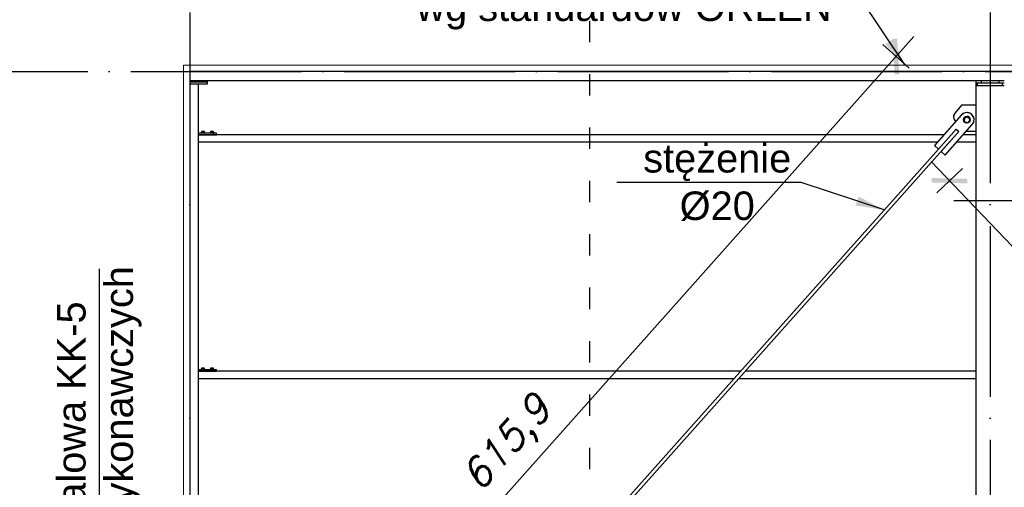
# Model space of a CAD drawing. Header units: millimetres. Extents: x 1814 to 94182, y 11562 to 49454.
# Tile 51 of 143: x 13811 to 14364, y 18564 to 18827. Entities that reach past the tile are written whole.
import ezdxf

# ---------------------------------------------------------------- set-up
doc = ezdxf.new("R2010")
doc.units = ezdxf.units.MM
doc.linetypes.add('ACAD_ISO03W100', pattern=[30, 12, -18])
doc.linetypes.add('ACAD_ISO04W100', pattern=[30, 24, -3, 0, -3])
for name, color, linetype in [('AS_Belki', 145, 'Continuous'), ('AS_Blachy', 30, 'Continuous'), ('AS_Sruby', 9, 'Continuous'), ('odnośnik', 140, 'Continuous'), ('opis', 50, 'Continuous'), ('osie', 40, 'ACAD_ISO04W100')]:
    doc.layers.add(name, color=color, linetype=linetype)
doc.layers.add('profil zimnogięty', color=60, linetype='Continuous', lineweight=15)
doc.layers.add('wymiar', color=135, linetype='Continuous', lineweight=9)
doc.styles.add('Opisowy', font='arial.ttf')
doc.styles.get("Standard").update_dxf_attribs({"font": 'arial.ttf'})
doc.styles.add('WYMIARY', font='simplex.shx', dxfattribs={"oblique": 15})
doc.dimstyles.new('1-100', dxfattribs={"dimscale": 100, "dimtxt": 0.16, "dimasz": 0.2, "dimexe": 0.1, "dimexo": 0.1, "dimgap": 0.075, "dimtad": 1, "dimrnd": 0.01, "dimzin": 9, "dimtxsty": 'WYMIARY', "dimblk": 'ARCHTICK', "dimcen": 0.2, "dimdle": 0.15, "dimadec": 1, "dimazin": 1, "dimtfac": 1, "dimtix": 1, "dimtmove": 2, "dimatfit": 3, "dimldrblk": 'ARCHTICK', "dimfxl": 0, "dimarcsym": 0})
doc.dimstyles.new('skala 1-100', dxfattribs={"dimtxt": 16, "dimasz": 1, "dimexe": 1.25, "dimexo": 0.625, "dimgap": 5, "dimtad": 1, "dimdec": 1, "dimrnd": 0.1, "dimdsep": 46, "dimtxsty": 'Standard', "dimblk": 'strzałka', "dimcen": -5, "dimse1": 1, "dimse2": 1, "dimazin": 0, "dimtfac": 1, "dimtdec": 1, "dimtix": 1, "dimtmove": 1, "dimatfit": 3, "dimfxl": 0, "dimtolj": 1, "dimarcsym": 0})

# ---------------------------------------------------------------- blocks, each defined once
blk = doc.blocks.new('strzałka')
for p, q in [((0, 9), (0, -9)), ((-9, 0), (9, 0))]:
    blk.add_line(p, q)
at = {"const_width": 1}
blk.add_lwpolyline([(-4.243, -4.243), (4.243, 4.243)], dxfattribs=at)
blk = doc.blocks.new('_ARCHTICK')
at = {"color": 0, "linetype": 'ByBlock', "lineweight": -2}
blk.add_solid([(0.398, 0.309), (0.309, 0.398), (-0.309, -0.398), (-0.398, -0.309)], dxfattribs=at)
blk = doc.blocks.new('*D1913')
at = {"layer": 'Defpoints', "color": 0}
for p in [(13906.29, 19051.62), (13902.79, 18801.62), (13906.29, 18801.62)]:
    blk.add_point(p, dxfattribs=at)
at = {"layer": 'wymiar', "color": 0, "lineweight": -2}
for p, q in [((13902.79, 19041.62), (13902.79, 19061.62)), ((13906.29, 19041.62), (13906.29, 19061.62)), ((13902.79, 19051.62), (13882.79, 19051.62)), ((13902.79, 19051.62), (13906.29, 19051.62)), ((13906.29, 19051.62), (13926.29, 19051.62))]:
    blk.add_line(p, q, dxfattribs=at)
at = {"layer": 'wymiar', "color": 0, "lineweight": -2, "xscale": 20, "yscale": 20, "zscale": 20}
blk.add_blockref('_ARCHTICK', (13902.79, 19051.62), dxfattribs=at)
at = {"layer": 'wymiar', "color": 0, "lineweight": -2, "xscale": 20, "yscale": 20, "zscale": 20, "rotation": 180}
blk.add_blockref('_ARCHTICK', (13906.29, 19051.62), dxfattribs=at)
at = {"layer": 'wymiar', "color": 0, "insert": (13904.54, 19068.65), "char_height": 16, "attachment_point": 5, "style": 'WYMIARY'}
blk.add_mtext('3,5', dxfattribs=at)
blk = doc.blocks.new('*D1914')
at = {"layer": 'Defpoints', "color": 0}
for p in [(14356.29, 19051.62), (13906.29, 18801.62), (14356.29, 18801.62)]:
    blk.add_point(p, dxfattribs=at)
at = {"layer": 'wymiar', "color": 0, "lineweight": -2}
for p, q in [((13906.29, 19041.62), (13906.29, 19061.62)), ((14356.29, 19041.62), (14356.29, 19061.62)), ((13891.29, 19051.62), (14371.29, 19051.62))]:
    blk.add_line(p, q, dxfattribs=at)
at = {"layer": 'wymiar', "color": 0, "lineweight": -2, "xscale": 20, "yscale": 20, "zscale": 20, "rotation": 180}
blk.add_blockref('_ARCHTICK', (13906.29, 19051.62), dxfattribs=at)
at = {"layer": 'wymiar', "color": 0, "lineweight": -2, "xscale": 20, "yscale": 20, "zscale": 20}
blk.add_blockref('_ARCHTICK', (14356.29, 19051.62), dxfattribs=at)
at = {"layer": 'wymiar', "color": 0, "insert": (14131.29, 19067.12), "char_height": 16, "attachment_point": 5, "style": 'WYMIARY'}
blk.add_mtext('450', dxfattribs=at)
blk = doc.blocks.new('*D1915')
at = {"layer": 'Defpoints', "color": 0}
for p in [(14666.29, 19051.62), (14356.29, 18801.62), (14666.29, 18801.62)]:
    blk.add_point(p, dxfattribs=at)
at = {"layer": 'wymiar', "color": 0, "lineweight": -2}
for p, q in [((14356.29, 19041.62), (14356.29, 19061.62)), ((14666.29, 19041.62), (14666.29, 19061.62)), ((14341.29, 19051.62), (14681.29, 19051.62))]:
    blk.add_line(p, q, dxfattribs=at)
at = {"layer": 'wymiar', "color": 0, "lineweight": -2, "xscale": 20, "yscale": 20, "zscale": 20, "rotation": 180}
blk.add_blockref('_ARCHTICK', (14356.29, 19051.62), dxfattribs=at)
at = {"layer": 'wymiar', "color": 0, "lineweight": -2, "xscale": 20, "yscale": 20, "zscale": 20}
blk.add_blockref('_ARCHTICK', (14666.29, 19051.62), dxfattribs=at)
at = {"layer": 'wymiar', "color": 0, "insert": (14511.29, 19067.12), "char_height": 16, "attachment_point": 5, "style": 'WYMIARY'}
blk.add_mtext('310', dxfattribs=at)
blk = doc.blocks.new('*D1933')
at = {"layer": 'Defpoints', "color": 0}
for p in [(13652.79, 18798.12), (13902.79, 18798.12), (13902.79, 18298.12)]:
    blk.add_point(p, dxfattribs=at)
at = {"layer": 'wymiar', "color": 0, "lineweight": -2}
for p, q in [((13652.79, 18283.12), (13652.79, 18813.12)), ((13662.79, 18798.12), (13642.79, 18798.12)), ((13662.79, 18298.12), (13642.79, 18298.12))]:
    blk.add_line(p, q, dxfattribs=at)
at = {"layer": 'wymiar', "color": 0, "lineweight": -2, "xscale": 20, "yscale": 20, "zscale": 20}
for p, rotation in [((13652.79, 18798.12), 90), ((13652.79, 18298.12), 270)]:
    blk.add_blockref('_ARCHTICK', p, dxfattribs=dict(at, rotation=rotation))
at = {"layer": 'wymiar', "color": 0, "insert": (13637.29, 18548.12), "char_height": 16, "attachment_point": 5, "rotation": 90, "style": 'WYMIARY'}
blk.add_mtext('500', dxfattribs=at)
blk = doc.blocks.new('*D1934')
at = {"layer": 'Defpoints', "color": 0}
for p in [(13652.79, 18801.62), (13902.79, 18801.62), (13902.79, 18798.12)]:
    blk.add_point(p, dxfattribs=at)
at = {"layer": 'wymiar', "color": 0, "lineweight": -2}
for p, q in [((13652.79, 18801.62), (13652.79, 18821.62)), ((13662.79, 18801.62), (13642.79, 18801.62)), ((13652.79, 18798.12), (13652.79, 18801.62)), ((13662.79, 18798.12), (13642.79, 18798.12)), ((13652.79, 18798.12), (13652.79, 18778.12))]:
    blk.add_line(p, q, dxfattribs=at)
at = {"layer": 'wymiar', "color": 0, "lineweight": -2, "xscale": 20, "yscale": 20, "zscale": 20}
for p, rotation in [((13652.79, 18801.62), 270), ((13652.79, 18798.12), 90)]:
    blk.add_blockref('_ARCHTICK', p, dxfattribs=dict(at, rotation=rotation))
at = {"layer": 'wymiar', "color": 0, "insert": (13635.76, 18799.87), "char_height": 16, "attachment_point": 5, "rotation": 90, "style": 'WYMIARY'}
blk.add_mtext('3,5', dxfattribs=at)
blk = doc.blocks.new('*D1935')
at = {"layer": 'Defpoints', "color": 0}
for p in [(13902.79, 18801.62), (13617.79, 18793.12), (13916.29, 18793.12)]:
    blk.add_point(p, dxfattribs=at)
at = {"layer": 'wymiar', "color": 0, "lineweight": -2}
for p, q in [((13617.79, 18801.62), (13617.79, 18821.62)), ((13627.79, 18801.62), (13607.79, 18801.62)), ((13617.79, 18801.62), (13617.79, 18793.12)), ((13627.79, 18793.12), (13607.79, 18793.12)), ((13617.79, 18793.12), (13617.79, 18773.12))]:
    blk.add_line(p, q, dxfattribs=at)
at = {"layer": 'wymiar', "color": 0, "lineweight": -2, "xscale": 20, "yscale": 20, "zscale": 20}
for p, rotation in [((13617.79, 18801.62), 270), ((13617.79, 18793.12), 90)]:
    blk.add_blockref('_ARCHTICK', p, dxfattribs=dict(at, rotation=rotation))
at = {"layer": 'wymiar', "color": 0, "insert": (13600.76, 18797.37), "char_height": 16, "attachment_point": 5, "rotation": 90, "style": 'WYMIARY'}
blk.add_mtext('8,5', dxfattribs=at)
blk = doc.blocks.new('*D1936')
at = {"layer": 'Defpoints', "color": 0}
for p in [(13916.29, 18793.12), (13617.79, 18305.62), (13913.59, 18305.62)]:
    blk.add_point(p, dxfattribs=at)
at = {"layer": 'wymiar', "color": 0, "lineweight": -2}
for p, q in [((13617.79, 18808.12), (13617.79, 18290.62)), ((13627.79, 18793.12), (13607.79, 18793.12)), ((13627.79, 18305.62), (13607.79, 18305.62))]:
    blk.add_line(p, q, dxfattribs=at)
at = {"layer": 'wymiar', "color": 0, "lineweight": -2, "xscale": 20, "yscale": 20, "zscale": 20}
for p, rotation in [((13617.79, 18793.12), 90), ((13617.79, 18305.62), 270)]:
    blk.add_blockref('_ARCHTICK', p, dxfattribs=dict(at, rotation=rotation))
at = {"layer": 'wymiar', "color": 0, "insert": (13600.76, 18549.37), "char_height": 16, "attachment_point": 5, "rotation": 90, "style": 'WYMIARY'}
blk.add_mtext('487,5', dxfattribs=at)
blk = doc.blocks.new('*D1963')
at = {"layer": 'Defpoints', "color": 0}
for p in [(14364.29, 19086.62), (14364.29, 18758.62), (14660.79, 18758.62)]:
    blk.add_point(p, dxfattribs=at)
at = {"layer": 'wymiar', "color": 0, "lineweight": -2}
for p, q in [((14364.29, 19076.62), (14364.29, 19096.62)), ((14660.79, 19076.62), (14660.79, 19096.62)), ((14675.79, 19086.62), (14349.29, 19086.62))]:
    blk.add_line(p, q, dxfattribs=at)
at = {"layer": 'wymiar', "color": 0, "lineweight": -2, "xscale": 20, "yscale": 20, "zscale": 20, "rotation": 180}
blk.add_blockref('_ARCHTICK', (14364.29, 19086.62), dxfattribs=at)
at = {"layer": 'wymiar', "color": 0, "lineweight": -2, "xscale": 20, "yscale": 20, "zscale": 20}
blk.add_blockref('_ARCHTICK', (14660.79, 19086.62), dxfattribs=at)
at = {"layer": 'wymiar', "color": 0, "insert": (14512.54, 19103.65), "char_height": 16, "attachment_point": 5, "style": 'WYMIARY'}
blk.add_mtext('296,5', dxfattribs=at)
blk = doc.blocks.new('*D1964')
at = {"layer": 'Defpoints', "color": 0}
for p in [(14348.29, 19086.62), (14348.29, 18758.62), (14364.29, 18758.62)]:
    blk.add_point(p, dxfattribs=at)
at = {"layer": 'wymiar', "color": 0, "lineweight": -2}
for p, q in [((14348.29, 19076.62), (14348.29, 19096.62)), ((14364.29, 19076.62), (14364.29, 19096.62)), ((14348.29, 19086.62), (14328.29, 19086.62)), ((14364.29, 19086.62), (14348.29, 19086.62)), ((14364.29, 19086.62), (14384.29, 19086.62))]:
    blk.add_line(p, q, dxfattribs=at)
at = {"layer": 'wymiar', "color": 0, "lineweight": -2, "xscale": 20, "yscale": 20, "zscale": 20}
blk.add_blockref('_ARCHTICK', (14348.29, 19086.62), dxfattribs=at)
at = {"layer": 'wymiar', "color": 0, "lineweight": -2, "xscale": 20, "yscale": 20, "zscale": 20, "rotation": 180}
blk.add_blockref('_ARCHTICK', (14364.29, 19086.62), dxfattribs=at)
at = {"layer": 'wymiar', "color": 0, "insert": (14356.29, 19102.12), "char_height": 16, "attachment_point": 5, "style": 'WYMIARY'}
blk.add_mtext('16', dxfattribs=at)
blk = doc.blocks.new('*D1965')
at = {"layer": 'Defpoints', "color": 0}
for p in [(13911.29, 19086.62), (13911.29, 18791.12), (14348.29, 18758.62)]:
    blk.add_point(p, dxfattribs=at)
at = {"layer": 'wymiar', "color": 0, "lineweight": -2}
for p, q in [((13911.29, 19076.62), (13911.29, 19096.62)), ((14348.29, 19076.62), (14348.29, 19096.62)), ((14363.29, 19086.62), (13896.29, 19086.62))]:
    blk.add_line(p, q, dxfattribs=at)
at = {"layer": 'wymiar', "color": 0, "lineweight": -2, "xscale": 20, "yscale": 20, "zscale": 20, "rotation": 180}
blk.add_blockref('_ARCHTICK', (13911.29, 19086.62), dxfattribs=at)
at = {"layer": 'wymiar', "color": 0, "lineweight": -2, "xscale": 20, "yscale": 20, "zscale": 20}
blk.add_blockref('_ARCHTICK', (14348.29, 19086.62), dxfattribs=at)
at = {"layer": 'wymiar', "color": 0, "insert": (14129.79, 19102.12), "char_height": 16, "attachment_point": 5, "style": 'WYMIARY'}
blk.add_mtext('437', dxfattribs=at)
blk = doc.blocks.new('*D1966')
at = {"layer": 'Defpoints', "color": 0}
for p in [(13902.79, 19086.62), (13902.79, 18801.62), (13911.29, 18791.12)]:
    blk.add_point(p, dxfattribs=at)
at = {"layer": 'wymiar', "color": 0, "lineweight": -2}
for p, q in [((13902.79, 19076.62), (13902.79, 19096.62)), ((13911.29, 19076.62), (13911.29, 19096.62)), ((13902.79, 19086.62), (13882.79, 19086.62)), ((13911.29, 19086.62), (13902.79, 19086.62)), ((13911.29, 19086.62), (13931.29, 19086.62))]:
    blk.add_line(p, q, dxfattribs=at)
at = {"layer": 'wymiar', "color": 0, "lineweight": -2, "xscale": 20, "yscale": 20, "zscale": 20}
blk.add_blockref('_ARCHTICK', (13902.79, 19086.62), dxfattribs=at)
at = {"layer": 'wymiar', "color": 0, "lineweight": -2, "xscale": 20, "yscale": 20, "zscale": 20, "rotation": 180}
blk.add_blockref('_ARCHTICK', (13911.29, 19086.62), dxfattribs=at)
at = {"layer": 'wymiar', "color": 0, "insert": (13907.04, 19103.65), "char_height": 16, "attachment_point": 5, "style": 'WYMIARY'}
blk.add_mtext('8,5', dxfattribs=at)
blk = doc.blocks.new('*D1967')
at = {"layer": 'Defpoints', "color": 0}
for p in [(13902.79, 18801.62), (13582.79, 17794.62), (13902.79, 17794.62)]:
    blk.add_point(p, dxfattribs=at)
at = {"layer": 'wymiar', "color": 0, "lineweight": -2}
for p, q in [((13582.79, 18816.62), (13582.79, 17779.62)), ((13592.79, 18801.62), (13572.79, 18801.62)), ((13592.79, 17794.62), (13572.79, 17794.62))]:
    blk.add_line(p, q, dxfattribs=at)
at = {"layer": 'wymiar', "color": 0, "lineweight": -2, "xscale": 20, "yscale": 20, "zscale": 20}
for p, rotation in [((13582.79, 18801.62), 90), ((13582.79, 17794.62), 270)]:
    blk.add_blockref('_ARCHTICK', p, dxfattribs=dict(at, rotation=rotation))
at = {"layer": 'wymiar', "color": 0, "insert": (13567.29, 18298.12), "char_height": 16, "attachment_point": 5, "rotation": 90, "style": 'WYMIARY'}
blk.add_mtext('1007', dxfattribs=at)
blk = doc.blocks.new('*D1970')
at = {"layer": 'Defpoints', "color": 0}
for p in [(13902.79, 19121.62), (13902.79, 18801.62), (15739.79, 18801.62)]:
    blk.add_point(p, dxfattribs=at)
at = {"layer": 'wymiar', "color": 0, "lineweight": -2}
for p, q in [((13902.79, 19111.62), (13902.79, 19131.62)), ((15739.79, 19111.62), (15739.79, 19131.62)), ((15754.79, 19121.62), (13887.79, 19121.62))]:
    blk.add_line(p, q, dxfattribs=at)
at = {"layer": 'wymiar', "color": 0, "lineweight": -2, "xscale": 20, "yscale": 20, "zscale": 20, "rotation": 180}
blk.add_blockref('_ARCHTICK', (13902.79, 19121.62), dxfattribs=at)
at = {"layer": 'wymiar', "color": 0, "lineweight": -2, "xscale": 20, "yscale": 20, "zscale": 20}
blk.add_blockref('_ARCHTICK', (15739.79, 19121.62), dxfattribs=at)
at = {"layer": 'wymiar', "color": 0, "insert": (14821.29, 19137.12), "char_height": 16, "attachment_point": 5, "style": 'WYMIARY'}
blk.add_mtext('1837', dxfattribs=at)
blk = doc.blocks.new('*D3242')
at = {"layer": 'Defpoints', "color": 0}
for p in [(14303.38, 18806.57), (14343.28, 18771.03), (13933.58, 18311.16)]:
    blk.add_point(p, dxfattribs=at)
at = {"layer": 'wymiar', "color": 0, "lineweight": -2}
for p, q in [((13883.71, 18335.51), (14313.36, 18817.77)), ((14310.85, 18799.92), (14295.91, 18813.23)), ((13901.15, 18340.05), (13886.22, 18353.36))]:
    blk.add_line(p, q, dxfattribs=at)
at = {"layer": 'wymiar', "color": 0, "lineweight": -2, "xscale": 20, "yscale": 20, "zscale": 20}
for p, rotation in [((14303.38, 18806.57), 48.30227462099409), ((13893.69, 18346.71), 228.3022746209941)]:
    blk.add_blockref('_ARCHTICK', p, dxfattribs=dict(at, rotation=rotation))
at = {"layer": 'wymiar', "color": 0, "insert": (14085.82, 18587.96), "char_height": 16, "attachment_point": 5, "rotation": 48.3023, "style": 'WYMIARY'}
blk.add_mtext('615,9', dxfattribs=at)
blk = doc.blocks.new('*D3243')
at = {"layer": 'Defpoints', "color": 0}
for p in [(14369.37, 18771.01), (14808.31, 18311.16), (14772.44, 18276.91)]:
    blk.add_point(p, dxfattribs=at)
at = {"layer": 'wymiar', "color": 0, "lineweight": -2}
for p, q in [((14323.14, 18747.62), (14782.79, 18266.06)), ((14340.73, 18743.67), (14326.26, 18729.86)), ((14779.67, 18283.82), (14765.2, 18270.01))]:
    blk.add_line(p, q, dxfattribs=at)
at = {"layer": 'wymiar', "color": 0, "lineweight": -2, "xscale": 20, "yscale": 20, "zscale": 20}
for p, rotation in [((14333.5, 18736.77), 133.6670843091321), ((14772.44, 18276.91), 313.6670843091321)]:
    blk.add_blockref('_ARCHTICK', p, dxfattribs=dict(at, rotation=rotation))
at = {"layer": 'wymiar', "color": 0, "insert": (14565.28, 18518.59), "char_height": 16, "attachment_point": 5, "rotation": 313.6671, "style": 'WYMIARY'}
blk.add_mtext('635,72', dxfattribs=at)

msp = doc.modelspace()

# ---------------------------------------------------------------- linework, layer by layer
at = {"layer": 'AS_Belki', "linetype": 'Continuous', "ltscale": 0.25}
for p, q in [((14975.286, 18798.122), (13906.286, 18798.122)), ((13906.286, 18798.122), (13906.286, 18793.122)), ((13906.286, 18791.122), (13906.286, 18306.122)), ((13911.286, 18306.122), (13911.286, 18791.122)), ((13916.286, 18793.122), (14348.287, 18793.122)), ((14348.286, 18790.122), (14348.286, 18514.619)), ((14330.418, 18762.622), (13911.286, 18762.622)), ((14062.709, 18454.603), (14338.7, 18764.394)), ((14348.286, 18762.622), (14341.145, 18762.622)), ((13911.286, 18758.622), (14326.855, 18758.622)), ((14337.582, 18758.622), (14348.286, 18758.622)), ((14327.229, 18754.525), (14061.215, 18455.934)), ((14215.953, 18629.622), (13911.286, 18629.622)), ((14348.286, 18629.622), (14218.632, 18629.622)), ((13911.286, 18625.622), (14212.39, 18625.622)), ((14215.068, 18625.622), (14348.286, 18625.622))]:
    msp.add_line(p, q, dxfattribs=at)
at = {"layer": 'AS_Belki', "linetype": 'Continuous', "ltscale": 0.25, "extrusion": (-0.665183, -0.746645, -0.007279)}
msp.add_arc((-1776.889, -171.415, -23548.203), 1, 46.80566, 132.44153, dxfattribs=at)
at = {"layer": 'AS_Blachy', "linetype": 'Continuous', "ltscale": 0.25}
for p, q in [((13906.286, 18793.122), (13916.286, 18793.122)), ((13906.286, 18793.122), (13906.286, 18792.122)), ((13913.786, 18792.122), (13906.286, 18792.122)), ((13906.286, 18792.122), (13906.286, 18791.122)), ((13906.286, 18791.122), (13916.286, 18791.122)), ((13916.286, 18792.122), (13913.786, 18792.122)), ((13916.286, 18792.122), (13916.286, 18793.122)), ((13916.286, 18791.122), (13916.286, 18792.122)), ((14348.578, 18791.622), (14348.286, 18791.622)), ((14348.286, 18791.622), (14348.286, 18790.122)), ((14348.578, 18790.122), (14348.286, 18790.122)), ((14348.287, 18793.122), (14348.515, 18793.122)), ((14348.287, 18793.122), (14348.287, 18791.622)), ((14348.515, 18793.122), (14349.165, 18793.122)), ((14349.286, 18791.622), (14348.578, 18791.622)), ((14349.286, 18790.122), (14348.578, 18790.122)), ((14349.165, 18793.122), (14350.138, 18793.122)), ((14363.286, 18791.622), (14349.286, 18791.622)), ((14349.286, 18790.122), (14349.286, 18791.622)), ((14363.286, 18790.122), (14349.286, 18790.122)), ((14350.138, 18793.122), (14351.287, 18793.122)), ((14351.287, 18793.122), (14361.287, 18793.122)), ((14351.287, 18793.122), (14351.287, 18791.622)), ((14361.287, 18793.122), (14362.435, 18793.122)), ((14361.287, 18793.122), (14361.287, 18791.622)), ((14362.435, 18793.122), (14363.408, 18793.122)), ((14363.993, 18791.622), (14363.286, 18791.622)), ((14363.286, 18790.122), (14363.286, 18791.622)), ((14363.993, 18790.122), (14363.286, 18790.122)), ((14363.408, 18793.122), (14364.058, 18793.122)), ((14364.286, 18791.622), (14363.993, 18791.622)), ((14364.286, 18790.122), (14363.993, 18790.122)), ((14364.058, 18793.122), (14364.287, 18793.122)), ((14340.286, 18779.252), (14336.584, 18774.929)), ((14340.286, 18779.237), (14336.584, 18774.915)), ((14348.286, 18779.254), (14340.286, 18779.252)), ((14340.286, 18779.237), (14340.286, 18779.252)), ((14348.286, 18779.239), (14340.286, 18779.237)), ((14340.292, 18773.704), (14324.992, 18756.531)), ((14340.292, 18773.69), (14324.992, 18756.517)), ((14336.584, 18774.915), (14336.584, 18774.929)), ((14340.292, 18773.704), (14340.292, 18773.69)), ((14330.966, 18751.196), (14346.265, 18768.368)), ((14335.743, 18772.653), (14335.743, 18772.638)), ((14336.911, 18770.029), (14336.97, 18769.976)), ((14347.272, 18771.259), (14347.272, 18771.274)), ((13919.786, 18763.423), (13911.286, 18763.423)), ((13911.286, 18762.623), (13919.786, 18762.623)), ((13920.36, 18763.423), (13919.786, 18763.423)), ((13919.786, 18762.623), (13919.786, 18763.423)), ((13919.786, 18762.623), (13920.36, 18762.623)), ((13920.846, 18763.423), (13920.36, 18763.423)), ((13920.36, 18762.623), (13920.846, 18762.623)), ((13921.171, 18763.423), (13920.846, 18763.423)), ((13920.846, 18762.623), (13921.171, 18762.623)), ((13921.286, 18763.423), (13921.171, 18763.423)), ((13921.171, 18762.623), (13921.286, 18762.623)), ((13921.286, 18762.623), (13921.286, 18763.423)), ((14327.232, 18754.521), (14337.21, 18765.721)), ((14338.704, 18764.391), (14328.726, 18753.191)), ((14337.21, 18765.721), (14338.704, 18764.391)), ((14342.953, 18764.651), (14348.286, 18764.652)), ((14324.992, 18756.531), (14324.992, 18756.517)), ((14324.992, 18756.517), (14327.232, 18754.521)), ((14328.726, 18753.198), (14328.726, 18753.191)), ((14328.726, 18753.191), (14330.966, 18751.196)), ((13919.786, 18630.423), (13911.286, 18630.423)), ((13911.286, 18629.623), (13919.786, 18629.623)), ((13920.36, 18630.423), (13919.786, 18630.423)), ((13919.786, 18629.623), (13919.786, 18630.423)), ((13919.786, 18629.623), (13920.36, 18629.623)), ((13920.846, 18630.423), (13920.36, 18630.423)), ((13920.36, 18629.623), (13920.846, 18629.623)), ((13921.171, 18630.423), (13920.846, 18630.423)), ((13920.846, 18629.623), (13921.171, 18629.623)), ((13921.286, 18630.423), (13921.171, 18630.423)), ((13921.171, 18629.623), (13921.286, 18629.623)), ((13921.286, 18629.623), (13921.286, 18630.423))]:
    msp.add_line(p, q, dxfattribs=at)
at = {"layer": 'AS_Blachy', "linetype": 'Continuous', "ltscale": 0.25, "extrusion": (-2.35145e-14, -0.009749, 0.999952)}
msp.add_arc((14339.243, 18771.746, -183.008), 3.5, 139.42413, 228.21459, dxfattribs=at)
at = {"layer": 'AS_Blachy', "linetype": 'Continuous', "ltscale": 0.25, "extrusion": (2.46978e-15, -0.009749, 0.999952)}
msp.add_arc((14339.243, 18771.761, -183.008), 3.5, 139.42413, 180, dxfattribs=at)
at = {"layer": 'AS_Blachy', "linetype": 'Continuous', "ltscale": 0.25, "extrusion": (3.57121e-13, -0.009749, 0.999952)}
msp.add_arc((14343.278, 18770.137, -182.993), 4, 318.30363, 138.30363, dxfattribs=at)
at = {"layer": 'AS_Blachy', "linetype": 'Continuous', "ltscale": 0.25, "extrusion": (2.75169e-13, -0.009749, 0.999952)}
msp.add_arc((14343.278, 18770.152, -182.993), 4, 3.30363, 138.30363, dxfattribs=at)
at = {"layer": 'AS_Sruby', "linetype": 'Continuous', "ltscale": 0.25}
for p, q in [((14341.431, 18770.922), (14341.431, 18770.919)), ((14342.027, 18772.141), (14341.687, 18770.5)), ((14341.687, 18770.487), (14342.027, 18772.129)), ((14341.687, 18770.5), (14341.687, 18770.487)), ((14341.687, 18770.487), (14342.938, 18769.372)), ((14343.618, 18772.668), (14342.027, 18772.141)), ((14342.027, 18772.129), (14343.618, 18772.655)), ((14342.027, 18772.129), (14342.027, 18772.141)), ((14342.938, 18769.372), (14344.53, 18769.899)), ((14344.87, 18771.553), (14343.618, 18772.668)), ((14343.618, 18772.655), (14343.618, 18772.668)), ((14343.618, 18772.655), (14344.87, 18771.54)), ((14344.53, 18769.899), (14344.87, 18771.54)), ((14344.87, 18771.54), (14344.87, 18771.553)), ((14345.125, 18771.133), (14345.125, 18771.136)), ((13912.609, 18763.673), (13912.586, 18763.673)), ((13912.586, 18763.673), (13912.586, 18763.423)), ((13912.677, 18763.673), (13912.609, 18763.673)), ((13912.788, 18763.673), (13912.677, 18763.673)), ((13912.937, 18763.673), (13912.788, 18763.673)), ((13913.786, 18764.423), (13912.918, 18764.423)), ((13912.918, 18764.423), (13912.918, 18763.673)), ((13913.119, 18763.673), (13912.937, 18763.673)), ((13913.326, 18763.673), (13913.119, 18763.673)), ((13913.551, 18763.673), (13913.326, 18763.673)), ((13913.786, 18763.673), (13913.551, 18763.673)), ((13914.653, 18764.423), (13913.786, 18764.423)), ((13913.786, 18764.423), (13913.786, 18763.673)), ((13914.02, 18763.673), (13913.786, 18763.673)), ((13914.245, 18763.673), (13914.02, 18763.673)), ((13914.452, 18763.673), (13914.245, 18763.673)), ((13914.634, 18763.673), (13914.452, 18763.673)), ((13914.783, 18763.673), (13914.634, 18763.673)), ((13914.653, 18763.673), (13914.653, 18764.423)), ((13914.894, 18763.673), (13914.783, 18763.673)), ((13914.962, 18763.673), (13914.894, 18763.673)), ((13914.986, 18763.673), (13914.962, 18763.673)), ((13914.986, 18763.423), (13914.986, 18763.673)), ((13917.609, 18763.673), (13917.586, 18763.673)), ((13917.586, 18763.673), (13917.586, 18763.423)), ((13917.677, 18763.673), (13917.609, 18763.673)), ((13917.788, 18763.673), (13917.677, 18763.673)), ((13917.937, 18763.673), (13917.788, 18763.673)), ((13918.786, 18764.423), (13917.918, 18764.423)), ((13917.918, 18764.423), (13917.918, 18763.673)), ((13918.119, 18763.673), (13917.937, 18763.673)), ((13918.326, 18763.673), (13918.119, 18763.673)), ((13918.551, 18763.673), (13918.326, 18763.673)), ((13918.786, 18763.673), (13918.551, 18763.673)), ((13919.653, 18764.423), (13918.786, 18764.423)), ((13918.786, 18764.423), (13918.786, 18763.673)), ((13919.02, 18763.673), (13918.786, 18763.673)), ((13919.245, 18763.673), (13919.02, 18763.673)), ((13919.452, 18763.673), (13919.245, 18763.673)), ((13919.634, 18763.673), (13919.452, 18763.673)), ((13919.783, 18763.673), (13919.634, 18763.673)), ((13919.653, 18763.673), (13919.653, 18764.423)), ((13919.894, 18763.673), (13919.783, 18763.673)), ((13919.962, 18763.673), (13919.894, 18763.673)), ((13919.986, 18763.673), (13919.962, 18763.673)), ((13919.986, 18763.423), (13919.986, 18763.673)), ((13912.609, 18630.673), (13912.586, 18630.673)), ((13912.586, 18630.673), (13912.586, 18630.423)), ((13912.677, 18630.673), (13912.609, 18630.673)), ((13912.788, 18630.673), (13912.677, 18630.673)), ((13912.937, 18630.673), (13912.788, 18630.673)), ((13913.786, 18631.423), (13912.918, 18631.423)), ((13912.918, 18631.423), (13912.918, 18630.673)), ((13913.119, 18630.673), (13912.937, 18630.673)), ((13913.326, 18630.673), (13913.119, 18630.673)), ((13913.186, 18629.623), (13913.186, 18629.622)), ((13913.551, 18630.673), (13913.326, 18630.673)), ((13913.786, 18630.673), (13913.551, 18630.673)), ((13914.653, 18631.423), (13913.786, 18631.423)), ((13913.786, 18631.423), (13913.786, 18630.673)), ((13914.02, 18630.673), (13913.786, 18630.673)), ((13914.245, 18630.673), (13914.02, 18630.673)), ((13914.452, 18630.673), (13914.245, 18630.673)), ((13914.386, 18629.622), (13914.386, 18629.623)), ((13914.634, 18630.673), (13914.452, 18630.673)), ((13914.783, 18630.673), (13914.634, 18630.673)), ((13914.653, 18630.673), (13914.653, 18631.423)), ((13914.894, 18630.673), (13914.783, 18630.673)), ((13914.962, 18630.673), (13914.894, 18630.673)), ((13914.986, 18630.673), (13914.962, 18630.673)), ((13914.986, 18630.423), (13914.986, 18630.673)), ((13917.609, 18630.673), (13917.586, 18630.673)), ((13917.586, 18630.673), (13917.586, 18630.423)), ((13917.677, 18630.673), (13917.609, 18630.673)), ((13917.788, 18630.673), (13917.677, 18630.673)), ((13917.937, 18630.673), (13917.788, 18630.673)), ((13918.786, 18631.423), (13917.918, 18631.423)), ((13917.918, 18631.423), (13917.918, 18630.673)), ((13918.119, 18630.673), (13917.937, 18630.673)), ((13918.326, 18630.673), (13918.119, 18630.673)), ((13918.186, 18629.623), (13918.186, 18629.622)), ((13918.551, 18630.673), (13918.326, 18630.673)), ((13918.786, 18630.673), (13918.551, 18630.673)), ((13919.653, 18631.423), (13918.786, 18631.423)), ((13918.786, 18631.423), (13918.786, 18630.673)), ((13919.02, 18630.673), (13918.786, 18630.673)), ((13919.245, 18630.673), (13919.02, 18630.673)), ((13919.452, 18630.673), (13919.245, 18630.673)), ((13919.386, 18629.622), (13919.386, 18629.623)), ((13919.634, 18630.673), (13919.452, 18630.673)), ((13919.783, 18630.673), (13919.634, 18630.673)), ((13919.653, 18630.673), (13919.653, 18631.423)), ((13919.894, 18630.673), (13919.783, 18630.673)), ((13919.962, 18630.673), (13919.894, 18630.673)), ((13919.986, 18630.673), (13919.962, 18630.673)), ((13919.986, 18630.423), (13919.986, 18630.673))]:
    msp.add_line(p, q, dxfattribs=at)
at = {"layer": 'AS_Sruby', "linetype": 'Continuous', "ltscale": 0.25, "extrusion": (8.40523e-15, -0.009749, 0.999952)}
msp.add_circle((14343.278, 18770.134, -182.993), 1.85, dxfattribs=at)
at = {"layer": 'AS_Sruby', "linetype": 'Continuous', "ltscale": 0.25, "extrusion": (-4.0449e-14, -0.009749, 0.999952)}
msp.add_arc((14343.278, 18770.137, -182.993), 1.85, 3.30363, 183.30363, dxfattribs=at)
at = {"layer": 'odnośnik', "linetype": 'ACAD_ISO03W100'}
msp.add_line((14131.286, 17404.622), (14131.286, 19191.622), dxfattribs=at)
at = {"layer": 'osie', "ltscale": 4}
for p, q in [((13906.286, 19191.622), (13906.286, 17404.622)), ((14356.286, 19191.622), (14356.286, 17404.622)), ((13512.786, 18798.122), (16129.786, 18798.122))]:
    msp.add_line(p, q, dxfattribs=at)
at = {"layer": 'profil zimnogięty'}
for points in [[(13902.786, 18801.622), (15739.786, 18801.622), (15739.786, 17794.622), (13902.786, 17794.622)], [(13906.286, 18798.122), (15736.286, 18798.122), (15736.286, 17798.122), (13906.286, 17798.122)]]:
    msp.add_lwpolyline(points, close=True, dxfattribs=at)

# ---------------------------------------------------------------- texts
at = {"layer": 'opis', "char_height": 16, "attachment_point": 5, "style": 'Opisowy'}
for s, insert in [('blacha stalowa\\Pwg standardów ORLEN', (14150.476, 18845.451)), ('stężenie\\PØ20', (14202.875, 18735.714))]:
    msp.add_mtext_dynamic_manual_height_columns(s, width=290.25612, gutter_width=40, heights=[69.3], dxfattribs=dict(at, insert=insert))
at = {"layer": 'opis', "insert": (13855.456, 18546.536), "char_height": 16, "attachment_point": 5, "rotation": 90, "style": 'Opisowy'}
msp.add_mtext_dynamic_manual_height_columns('kratownica stalowa KK-5\\Pwg rysunków wykonawczych', width=290.25612, gutter_width=40, heights=[69.3], dxfattribs=at)

# ---------------------------------------------------------------- dimensions: what is measured, and where the dimension line sits
at = {"layer": 'wymiar'}
for base, p1, p2, picture, middle in [((13902.786, 19121.622), (15739.786, 18801.622), (13902.786, 18801.622), '*D1970', (14821.286, 19137.122)), ((13902.786, 19086.622), (13911.286, 18791.122), (13902.786, 18801.622), '*D1966', (13907.036, 19103.646)), ((13911.286, 19086.622), (14348.286, 18758.622), (13911.286, 18791.122), '*D1965', (14129.786, 19102.122)), ((14348.286, 19086.622), (14364.286, 18758.622), (14348.286, 18758.622), '*D1964', (14356.286, 19102.122)), ((14364.286, 19086.622), (14660.786, 18758.622), (14364.286, 18758.622), '*D1963', (14512.536, 19103.646)), ((13906.286, 19051.622), (13902.786, 18801.622), (13906.286, 18801.622), '*D1913', (13904.536, 19068.646)), ((14356.286, 19051.622), (13906.286, 18801.622), (14356.286, 18801.622), '*D1914', (14131.286, 19067.122)), ((14666.286, 19051.622), (14356.286, 18801.622), (14666.286, 18801.622), '*D1915', (14511.286, 19067.122))]:
    dim = msp.add_linear_dim(base=base, p1=p1, p2=p2, dimstyle='1-100', override={"dimtfill": 1}, dxfattribs=at)
    dim.commit()
    dim.dimension.update_dxf_attribs({"geometry": picture, "text_midpoint": middle})
for base, p1, p2, picture, middle in [((13617.786, 18793.122), (13902.786, 18801.622), (13916.286, 18793.122), '*D1935', (13600.762, 18797.372)), ((13652.786, 18801.622), (13902.786, 18798.122), (13902.786, 18801.622), '*D1934', (13635.762, 18799.872)), ((13582.786, 17794.622), (13902.786, 18801.622), (13902.786, 17794.622), '*D1967', (13567.286, 18298.122)), ((13652.786, 18798.122), (13902.786, 18298.122), (13902.786, 18798.122), '*D1933', (13637.286, 18548.122)), ((13617.786, 18305.622), (13916.286, 18793.122), (13913.586, 18305.622), '*D1936', (13600.762, 18549.372))]:
    dim = msp.add_linear_dim(base=base, p1=p1, p2=p2, angle=90, dimstyle='1-100', override={"dimtfill": 1}, dxfattribs=at)
    dim.commit()
    dim.dimension.update_dxf_attribs({"geometry": picture, "text_midpoint": middle})
for p1, p2, distance, picture, middle in [((13933.584, 18311.161), (14343.278, 18771.029), 53.435, '*D3242', (14085.822, 18587.964)), ((14369.372, 18771.014), (14808.315, 18311.158), -49.598, '*D3243', (14565.281, 18518.595))]:
    dim = msp.add_aligned_dim(p1=p1, p2=p2, distance=distance, dimstyle='1-100', dxfattribs=at)
    dim.commit()
    dim.dimension.update_dxf_attribs({"geometry": picture, "text_midpoint": middle})

# ---------------------------------------------------------------- leaders
at = {"layer": 'odnośnik', "ltscale": 0.5}
for points in [[(14308.463, 18801.622), (14279.259, 18845.451), (14005.348, 18845.451)], [(14660.786, 18776.344), (14624.581, 18725.515), (14335.831, 18725.515)], [(14296.75, 18720.313), (14250.023, 18735.714), (14146.428, 18735.714)], [(13906.286, 18362.31), (13855.456, 18398.514), (13855.456, 18687.265)]]:
    msp.add_leader(points, dimstyle='skala 1-100', override={"dimasz": 16, "dimtad": 0}, dxfattribs=at)

doc.saveas('drawing.dxf')
